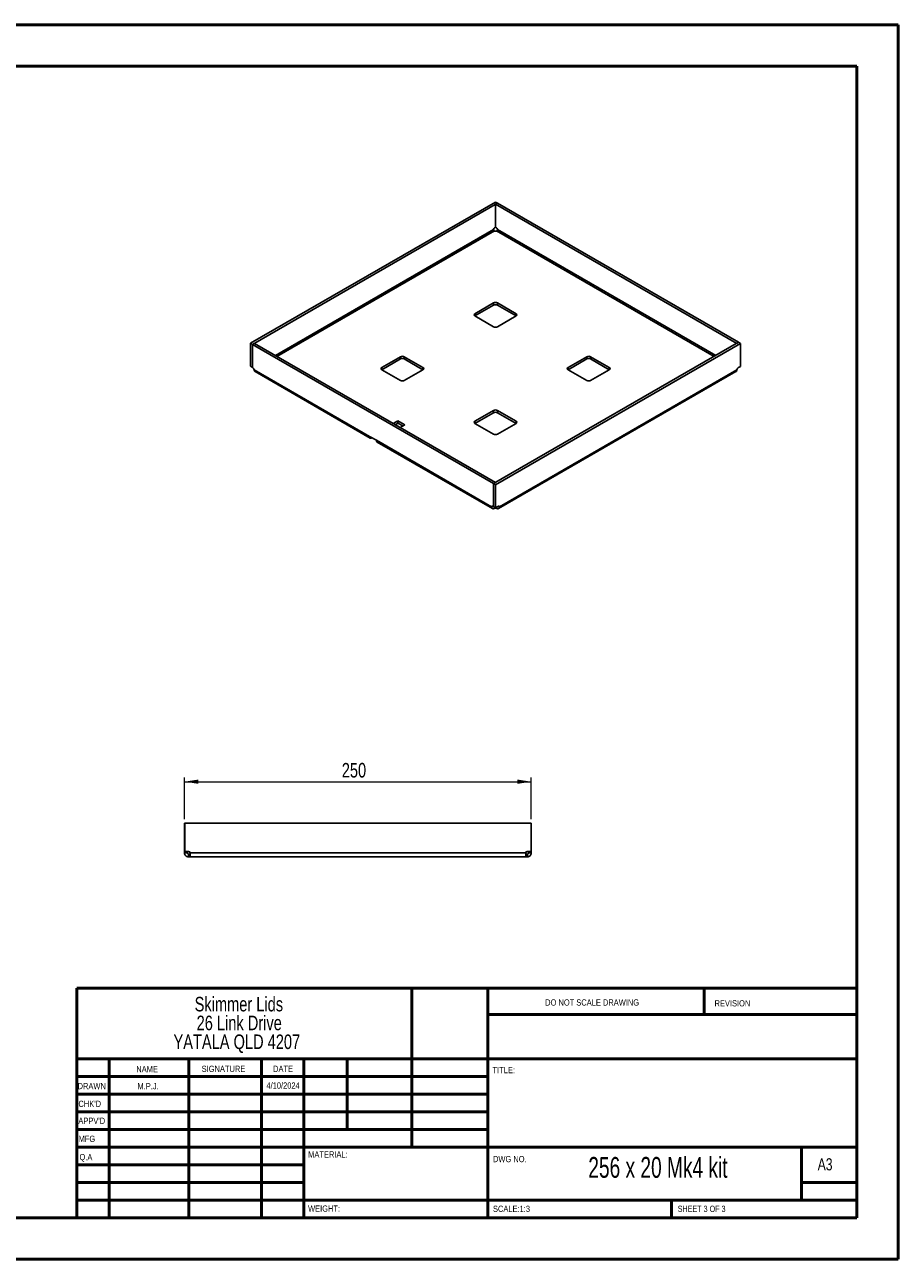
# Paper-space layout 'Sheet3' of a CAD drawing. Header units: millimetres. Extents: x 0 to 420, y 0 to 297.
# Tile 2 of 2: x 210 to 420, y 0 to 297. Entities that reach past the tile are written whole.
import ezdxf

# ---------------------------------------------------------------- set-up
doc = ezdxf.new("R2010")
doc.units = ezdxf.units.MM
doc.styles.add('SLDTEXTSTYLE0', font='TXT', dxfattribs={"width": 0.6875})
doc.styles.add('SLDTEXTSTYLE1', font='TXT', dxfattribs={"width": 0.75})
doc.dimstyles.new('SLDDIMSTYLE0', dxfattribs={"dimtxt": 3.5, "dimasz": 3.302, "dimexe": 0, "dimexo": 0.0625, "dimgap": 0.875, "dimtad": 1, "dimdec": 0, "dimlfac": 3, "dimrnd": 1e-09, "dimzin": 12, "dimdsep": 46, "dimtxsty": 'SLDTEXTSTYLE1', "dimsah": 1, "dimcen": 0.09, "dimadec": 0, "dimazin": 3, "dimtfac": 1, "dimtdec": 0, "dimtofl": 0, "dimtmove": 0, "dimatfit": 3, "dimfxl": 0, "dimfrac": 2, "dimtolj": 1, "dimtzin": 12, "dimarcsym": 0})

# ---------------------------------------------------------------- blocks, each defined once
blk = doc.blocks.new('SW_NOTE_0_2')
at = {"color": 0, "linetype": 'Continuous', "lineweight": 0, "char_height": 3.5, "attachment_point": 2, "style": 'SLDTEXTSTYLE1'}
for s, insert in [('Skimmer Lids', (13.89, 4.51)), ('26 Link Drive', (13.98, -0.01)), ('YATALA QLD 4207', (13.4, -4.54))]:
    blk.add_mtext(s, dxfattribs=dict(at, insert=insert))
blk = doc.blocks.new('_D_6')
at = {"color": 7, "linetype": 'Continuous', "lineweight": 0}
for p, q in [((248.81, 106.11), (248.81, 116.11)), ((332.14, 106.11), (332.14, 116.11)), ((248.81, 115.11), (332.14, 115.11))]:
    blk.add_line(p, q, dxfattribs=at)
at = {"color": 7, "linetype": 'Continuous', "lineweight": 18}
for points in [[(248.81, 115.11), (252.11, 114.6), (252.11, 115.62)], [(332.14, 115.11), (328.84, 115.62), (328.84, 114.6)]]:
    blk.add_solid(points, dxfattribs=at)
at = {"color": 7, "linetype": 'Continuous', "lineweight": 18, "insert": (286.6, 119.62), "char_height": 3.5, "attachment_point": 1, "style": 'SLDTEXTSTYLE1'}
blk.add_mtext('250', dxfattribs=at)

psp = doc.layouts.new('Sheet3')

# ---------------------------------------------------------------- linework, layer by layer
at = {"color": 7, "linetype": 'Continuous', "lineweight": 50}
for p, q in [((0.38, 297.21), (420.38, 297.21)), ((420.38, 0.21), (420.38, 297.21)), ((10.38, 287.21), (410.38, 287.21)), ((410.38, 287.21), (410.38, 10.21)), ((222.88, 65.46), (410.08, 65.46)), ((222.88, 65.46), (222.88, 10.21)), ((303.48, 65.46), (303.48, 27.21)), ((321.68, 65.46), (321.68, 10.21)), ((373.68, 59.09), (373.68, 65.46)), ((410.08, 59.09), (321.68, 59.09)), ((410.08, 48.46), (222.88, 48.46)), ((230.68, 48.46), (230.68, 10.21)), ((249.87, 48.46), (249.87, 10.21)), ((267.28, 48.46), (267.28, 10.21)), ((277.48, 10.21), (277.48, 48.46)), ((287.88, 31.46), (287.88, 48.46)), ((321.68, 44.21), (222.88, 44.21)), ((321.68, 39.96), (222.88, 39.96)), ((321.68, 35.71), (222.88, 35.71)), ((321.68, 31.46), (222.88, 31.46)), ((277.48, 27.21), (222.88, 27.21)), ((277.48, 27.21), (410.08, 27.21)), ((397.08, 14.46), (397.08, 27.21)), ((277.48, 22.96), (222.88, 22.96)), ((277.48, 18.71), (222.88, 18.71)), ((410.08, 18.71), (397.08, 18.71)), ((222.88, 14.46), (410.38, 14.46)), ((365.88, 10.21), (365.88, 14.46)), ((10.38, 10.21), (410.38, 10.21)), ((0.38, 0.21), (420.38, 0.21))]:
    psp.add_line(p, q, dxfattribs=at)
at = {"color": 7, "linetype": 'Continuous', "lineweight": 25}
for p, q in [((323.53, 254.56), (264.65, 220.57)), ((324, 254.28), (265.12, 220.29)), ((323.53, 254.56), (324, 254.28)), ((323.57, 254.02), (324.04, 254.29)), ((323.57, 248.49), (323.57, 254.02)), ((381.53, 220.56), (323.57, 254.02)), ((324, 254.27), (324, 254.28)), ((382, 220.83), (324.04, 254.29)), ((323.1, 247.92), (270.63, 217.63)), ((271.01, 217.42), (323.28, 247.59)), ((323.1, 247.92), (323.1, 247.96)), ((323.32, 247.57), (323.28, 247.59)), ((323.33, 248.37), (323.57, 248.51)), ((323.57, 248.49), (323.78, 248.37)), ((323.83, 247.59), (323.79, 247.57)), ((323.83, 247.59), (376.1, 217.42)), ((324.01, 247.96), (324.01, 247.92)), ((376.48, 217.63), (324.01, 247.92)), ((323.08, 230.28), (318.6, 227.69)), ((318.6, 227.15), (323.08, 229.74)), ((323.08, 230.28), (323.08, 229.74)), ((328.5, 227.69), (324.03, 230.28)), ((324.03, 230.28), (324.03, 229.74)), ((324.03, 229.74), (328.5, 227.15)), ((318.6, 227.69), (318.6, 227.15)), ((318.6, 227.15), (323.08, 224.57)), ((324.03, 224.57), (328.5, 227.15)), ((328.5, 227.69), (328.5, 227.15)), ((264.65, 220.57), (265.12, 220.29)), ((264.65, 215.04), (264.65, 220.57)), ((265.58, 220.55), (265.11, 220.27)), ((265.11, 220.27), (265.11, 214.75)), ((265.11, 220.27), (323.07, 186.81)), ((265.12, 220.28), (265.12, 220.29)), ((265.58, 220.55), (323.54, 187.09)), ((323.11, 186.82), (381.99, 220.81)), ((323.58, 186.55), (382.46, 220.54)), ((381.53, 220.56), (382, 220.83)), ((381.53, 220.55), (381.53, 220.56)), ((382.46, 220.54), (381.99, 220.81)), ((382, 220.8), (382, 220.83)), ((382.46, 215.01), (382.46, 220.54)), ((300.69, 217.35), (296.21, 214.77)), ((300.69, 217.35), (300.69, 216.81)), ((306.11, 214.77), (301.63, 217.35)), ((301.63, 217.35), (301.63, 216.81)), ((345.47, 217.35), (341, 214.77)), ((345.47, 217.35), (345.47, 216.81)), ((350.9, 214.77), (346.42, 217.35)), ((346.42, 217.35), (346.42, 216.81)), ((264.65, 215.04), (265.11, 214.77)), ((265.32, 214.63), (265.11, 214.75)), ((265.56, 214.18), (265.56, 214.22)), ((293.27, 198.18), (265.56, 214.18)), ((296.21, 214.22), (300.69, 216.81)), ((296.21, 214.77), (296.21, 214.22)), ((296.21, 214.22), (300.69, 211.64)), ((301.63, 216.81), (306.11, 214.22)), ((301.63, 211.64), (306.11, 214.22)), ((306.11, 214.77), (306.11, 214.22)), ((381.55, 214.18), (324.49, 181.23)), ((341, 214.22), (345.47, 216.81)), ((341, 214.77), (341, 214.22)), ((341, 214.22), (345.47, 211.64)), ((346.42, 216.81), (350.9, 214.22)), ((346.42, 211.64), (350.9, 214.22)), ((350.9, 214.77), (350.9, 214.22)), ((381.55, 214.18), (381.55, 214.22)), ((381.79, 214.63), (382.46, 215.01)), ((265.75, 213.75), (293.46, 197.75)), ((324.29, 180.81), (381.36, 213.75)), ((323.08, 204.43), (318.6, 201.84)), ((318.6, 201.3), (323.08, 203.88)), ((323.08, 204.43), (323.08, 203.88)), ((328.5, 201.84), (324.03, 204.43)), ((324.03, 204.43), (324.03, 203.88)), ((324.03, 203.88), (328.5, 201.3)), ((300.1, 201.91), (298.98, 201.26)), ((300.1, 201.37), (299.46, 200.99)), ((301.75, 200.96), (300.1, 201.91)), ((300.1, 201.91), (300.1, 201.37)), ((301.28, 200.69), (300.1, 201.37)), ((300.63, 200.31), (301.75, 200.96)), ((318.6, 201.84), (318.6, 201.3)), ((318.6, 201.3), (323.08, 198.71)), ((324.03, 198.71), (328.5, 201.3)), ((328.5, 201.84), (328.5, 201.3)), ((293.27, 198.18), (294.92, 197.23)), ((293.93, 197.8), (293.93, 197.8)), ((293.93, 197.8), (293.93, 197.8)), ((322.62, 181.23), (294.92, 197.23)), ((295.11, 196.8), (322.82, 180.81)), ((323.54, 187.09), (323.07, 186.81)), ((323.07, 186.81), (323.07, 181.29)), ((323.58, 186.55), (323.11, 186.82)), ((323.11, 181.3), (323.11, 186.82)), ((323.54, 187.07), (323.54, 187.09)), ((323.58, 181.02), (323.58, 186.55)), ((322.62, 181.27), (322.86, 181.41)), ((322.62, 181.23), (322.89, 181.39)), ((322.62, 181.27), (322.62, 181.23)), ((323.07, 181.29), (322.86, 181.41)), ((323.07, 181.29), (323.11, 181.31)), ((323.58, 181.02), (323.11, 181.3)), ((323.28, 180.85), (323.28, 181.19)), ((323.32, 180.87), (323.32, 181.17)), ((324.25, 181.41), (323.58, 181.02)), ((324.49, 181.23), (324.21, 181.39)), ((324.49, 181.27), (324.25, 181.41)), ((324.49, 181.23), (324.49, 181.27)), ((323.28, 180.85), (323.32, 180.87)), ((323.79, 180.87), (323.79, 181.15)), ((323.79, 180.87), (323.83, 180.85)), ((323.83, 180.85), (323.83, 181.17)), ((248.81, 105.11), (248.81, 98.34)), ((248.84, 105.11), (248.81, 105.11)), ((248.84, 98.34), (248.84, 105.11)), ((248.84, 105.11), (332.11, 105.11)), ((332.11, 98.34), (332.11, 105.11)), ((332.11, 105.11), (332.14, 105.11)), ((332.14, 98.34), (332.14, 105.11)), ((248.81, 98.34), (248.84, 98.34)), ((248.81, 98.34), (248.81, 98.01)), ((248.81, 98.01), (249.48, 98.01)), ((248.81, 98.01), (248.81, 97.96)), ((249.79, 98.34), (248.84, 98.34)), ((249.48, 98.34), (249.48, 98.01)), ((249.48, 98.01), (249.48, 97.96)), ((250.13, 97.96), (250.13, 98.01)), ((330.83, 97.96), (330.83, 98.01)), ((331.16, 98.34), (332.11, 98.34)), ((331.48, 98.01), (331.48, 98.34)), ((332.14, 98.01), (331.48, 98.01)), ((331.48, 97.96), (331.48, 98.01)), ((332.14, 98.34), (332.11, 98.34)), ((332.14, 98.01), (332.14, 98.34)), ((332.14, 97.96), (332.14, 98.01)), ((248.81, 97.96), (249.48, 97.96)), ((249.74, 97.03), (249.74, 97.69)), ((249.74, 97.69), (249.79, 97.69)), ((249.74, 97.03), (249.79, 97.03)), ((249.79, 97.03), (249.79, 97.69)), ((249.79, 97.69), (250.13, 97.69)), ((249.79, 97.03), (250.13, 97.03)), ((330.83, 97.96), (250.13, 97.96)), ((330.83, 97.03), (250.13, 97.03)), ((330.83, 97.69), (331.16, 97.69)), ((330.83, 97.03), (331.16, 97.03)), ((331.16, 97.03), (331.16, 97.69)), ((331.16, 97.69), (331.21, 97.69)), ((331.16, 97.03), (331.21, 97.03)), ((331.21, 97.03), (331.21, 97.69)), ((332.14, 97.96), (331.48, 97.96))]:
    psp.add_line(p, q, dxfattribs=at)
for centre, radius, start, end in [((323.61, 247.94), 0.512, 122.6055, 177.3945), ((323.55, 248.03), 0.512, 242.6097, 297.3903), ((323.5, 247.94), 0.512, 2.6055, 57.3945), ((323.55, 229.37), 1.02, 62.6097, 117.3903), ((323.55, 228.83), 1.02, 62.6097, 117.3903), ((318.71, 227.42), 0.291, 110.7834, 249.2166), ((328.4, 227.42), 0.291, 290.7834, 69.2166), ((323.55, 225.47), 1.02, 242.6097, 297.3903), ((301.16, 216.44), 1.02, 62.6097, 117.3903), ((301.16, 215.9), 1.02, 62.6097, 117.3903), ((345.95, 216.44), 1.02, 62.6097, 117.3903), ((345.95, 215.9), 1.02, 62.6097, 117.3903), ((265.05, 214.19), 0.512, 2.6055, 57.3945), ((296.32, 214.5), 0.291, 110.7834, 249.2166), ((306.01, 214.5), 0.291, 290.7834, 69.2166), ((341.1, 214.5), 0.291, 110.7834, 249.2166), ((350.79, 214.5), 0.291, 290.7834, 69.2166), ((382.06, 214.19), 0.512, 122.6055, 177.3945), ((301.16, 212.55), 1.02, 242.6097, 297.3903), ((345.95, 212.55), 1.02, 242.6097, 297.3903), ((323.55, 203.52), 1.02, 62.6097, 117.3903), ((323.55, 202.97), 1.02, 62.6097, 117.3903), ((318.71, 201.57), 0.291, 110.7834, 249.2166), ((328.4, 201.57), 0.291, 290.7834, 69.2166), ((293.67, 198.12), 0.408, 170.786, 309.2033), ((295.37, 197.18), 0.46, 173.7012, 234.9867), ((323.55, 199.62), 1.02, 242.6097, 297.3903), ((322.77, 181.3), 0.146, 50.7967, 189.214), ((324.34, 181.3), 0.146, 350.786, 129.2033), ((323.55, 180.42), 0.512, 62.6097, 117.3903), ((249.79, 98.01), 0.333, 0, 90), ((331.16, 98.01), 0.333, 90, 180)]:
    psp.add_arc(centre, radius, start, end, dxfattribs=at)
for points, knots in [([(323.28, 247.59), (323.23, 247.62), (323.19, 247.67), (323.12, 247.8), (323.1, 247.86), (323.1, 247.92)], [0, 0, 0, 0, 0.5, 0.5, 1, 1, 1, 1]), ([(324.01, 247.92), (324.01, 247.86), (323.99, 247.8), (323.92, 247.67), (323.87, 247.62), (323.83, 247.59)], [0, 0, 0, 0, 0.5, 0.5, 1, 1, 1, 1]), ([(265.75, 213.75), (265.75, 213.75), (265.68, 213.76), (265.59, 213.9), (265.57, 214.09), (265.56, 214.18)], [0, 0, 0, 0, 0.000102, 0.500051, 1, 1, 1, 1]), ([(381.55, 214.18), (381.54, 214.09), (381.52, 213.9), (381.43, 213.76), (381.36, 213.75), (381.36, 213.75)], [0, 0, 0, 0, 0.499949, 0.999898, 1, 1, 1, 1]), ([(322.62, 181.23), (322.62, 181.13), (322.64, 181.04), (322.71, 180.9), (322.76, 180.84), (322.88, 180.77), (322.95, 180.76), (323.11, 180.77), (323.2, 180.8), (323.28, 180.85)], [0, 0, 0, 0, 0.25, 0.25, 0.5, 0.5, 0.75, 0.75, 1, 1, 1, 1]), ([(323.83, 180.85), (323.91, 180.8), (324, 180.77), (324.16, 180.76), (324.23, 180.77), (324.35, 180.84), (324.4, 180.9), (324.47, 181.04), (324.49, 181.13), (324.49, 181.23)], [0, 0, 0, 0, 0.25, 0.25, 0.5, 0.5, 0.75, 0.75, 1, 1, 1, 1]), ([(248.81, 97.96), (248.81, 97.84), (248.84, 97.72), (248.93, 97.49), (249, 97.39), (249.17, 97.22), (249.27, 97.15), (249.5, 97.05), (249.62, 97.03), (249.74, 97.03)], [0, 0, 0, 0, 0.25, 0.25, 0.5, 0.5, 0.75, 0.75, 1, 1, 1, 1]), ([(249.48, 97.96), (249.48, 97.89), (249.51, 97.82), (249.61, 97.72), (249.67, 97.69), (249.74, 97.69)], [0, 0, 0, 0, 0.5, 0.5, 1, 1, 1, 1]), ([(250.13, 97.03), (250.13, 97.03), (250.13, 97.05), (250.13, 97.15), (250.13, 97.22), (250.13, 97.39), (250.13, 97.49), (250.13, 97.72), (250.13, 97.84), (250.13, 97.96)], [0, 0, 0, 0, 0.25, 0.25, 0.5, 0.5, 0.75, 0.75, 1, 1, 1, 1]), ([(330.83, 97.96), (330.83, 97.84), (330.83, 97.72), (330.83, 97.49), (330.83, 97.39), (330.83, 97.22), (330.83, 97.15), (330.83, 97.05), (330.83, 97.03), (330.83, 97.03)], [0, 0, 0, 0, 0.25, 0.25, 0.5, 0.5, 0.75, 0.75, 1, 1, 1, 1]), ([(331.21, 97.03), (331.33, 97.03), (331.46, 97.05), (331.68, 97.15), (331.78, 97.22), (331.96, 97.39), (332.03, 97.49), (332.12, 97.72), (332.14, 97.84), (332.14, 97.96)], [0, 0, 0, 0, 0.25, 0.25, 0.5, 0.5, 0.75, 0.75, 1, 1, 1, 1]), ([(331.21, 97.69), (331.28, 97.69), (331.35, 97.72), (331.45, 97.82), (331.48, 97.89), (331.48, 97.96)], [0, 0, 0, 0, 0.5, 0.5, 1, 1, 1, 1])]:
    psp.add_open_spline(points, degree=3, knots=knots, dxfattribs=at)

# ---------------------------------------------------------------- block references
at = {"color": 7, "linetype": 'Continuous', "lineweight": 0}
psp.add_blockref('SW_NOTE_0_2', (247.97, 58.84), dxfattribs=at)

# ---------------------------------------------------------------- texts
for s, insert, char_height, attachment_point, style in [('DO NOT SCALE DRAWING', (335.49, 62.75), 1.5, 1, 'SLDTEXTSTYLE1'), ('REVISION', (376.21, 62.55), 1.5, 1, 'SLDTEXTSTYLE1'), ('NAME', (237.2, 46.72), 1.5, 1, 'SLDTEXTSTYLE1'), ('SIGNATURE', (252.91, 46.78), 1.5, 1, 'SLDTEXTSTYLE1'), ('DATE', (270.09, 46.79), 1.5, 1, 'SLDTEXTSTYLE1'), ('TITLE:', (322.84, 46.49), 1.5, 1, 'SLDTEXTSTYLE1'), ('DRAWN', (223.09, 42.64), 1.5, 1, 'SLDTEXTSTYLE1'), ('M.P.J.', (240.04, 42.6), 1.499, 2, 'SLDTEXTSTYLE1'), ('4/10/2024', (272.49, 42.77), 1.499, 2, 'SLDTEXTSTYLE1'), ("CHK'D", (223.29, 38.37), 1.5, 1, 'SLDTEXTSTYLE1'), ("APPV'D", (223.28, 34.28), 1.5, 1, 'SLDTEXTSTYLE1'), ('MFG', (223.33, 29.95), 1.5, 1, 'SLDTEXTSTYLE1'), ('Q.A', (223.55, 25.56), 1.5, 1, 'SLDTEXTSTYLE1'), ('MATERIAL:', (278.52, 26.2), 1.5, 1, 'SLDTEXTSTYLE1'), ('DWG NO.', (322.95, 25.08), 1.5, 1, 'SLDTEXTSTYLE1'), ('256 x 20 Mk4 kit', (362.6, 24.83), 5, 2, 'SLDTEXTSTYLE0'), ('A3', (401, 24.52), 2.91, 1, 'SLDTEXTSTYLE1'), ('WEIGHT:', (278.5, 13.16), 1.499, 1, 'SLDTEXTSTYLE1'), ('SCALE:1:3', (322.95, 13.11), 1.5, 1, 'SLDTEXTSTYLE1'), ('SHEET 3 OF 3', (367.36, 13.11), 1.5, 1, 'SLDTEXTSTYLE0')]:
    psp.add_mtext(s, dxfattribs=dict(at, insert=insert, char_height=char_height, attachment_point=attachment_point, style=style))

# ---------------------------------------------------------------- dimensions: what is measured, and where the dimension line sits
at = {"color": 7, "linetype": 'Continuous', "lineweight": 18}
dim = psp.add_linear_dim(base=(332.14, 115.11), p1=(248.81, 105.11), p2=(332.14, 105.11), dimstyle='SLDDIMSTYLE0', dxfattribs=at)
dim.commit()
dim.dimension.update_dxf_attribs({"geometry": '_D_6', "text_midpoint": (290.48, 115.11), "dimtype": 160})

doc.saveas('drawing.dxf')
